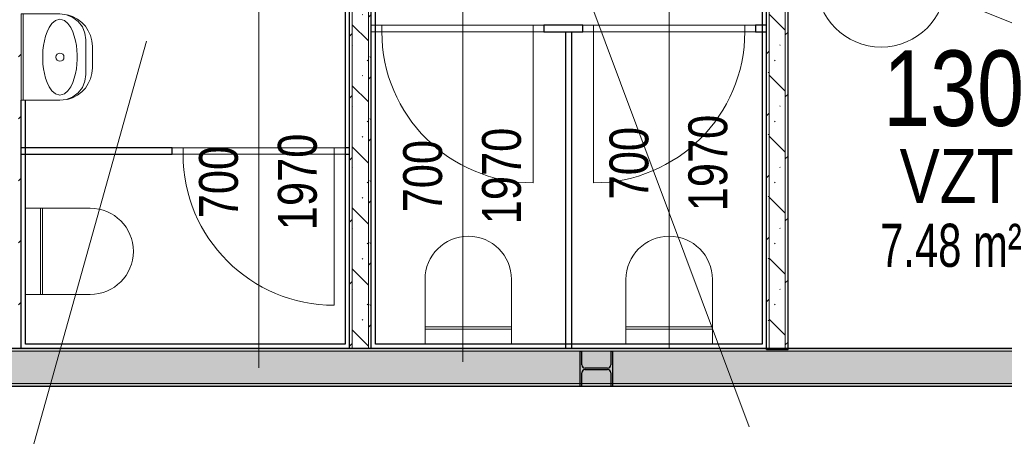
# Model space of a CAD drawing. Header units: millimetres. Extents: x 157133 to 260102, y -21587 to 34582.
# Tile 26 of 65: x 165101 to 169659, y 12755 to 14686. Entities that reach past the tile are written whole.
import ezdxf

# ---------------------------------------------------------------- set-up
doc = ezdxf.new("R2010")
doc.units = ezdxf.units.MM
doc.linetypes.add('IMPORT-HP_01_CAR_C', pattern=[600, 400, -200])
doc.linetypes.add('Čerchovaná 3mm', pattern=[500, 300, -100, 0, -100])
for name, color, linetype, lineweight in [('CA_DVERE', 7, 'Continuous', 13), ('CA_DVERE_NEVHRA1', 3, 'Čerchovaná 3mm', 13), ('CA_IMPORTY18', 8, 'Continuous', 9), ('CA_POHHRA25', 7, 'Continuous', 13), ('CA_POPISDVERE', 3, 'Continuous', 9), ('CA_REZY', 1, 'Continuous', 25), ('CA_SRAFY', 9, 'Continuous', 25), ('CA_TEXT25', 7, 'Continuous', 9), ('CA_ZARIZPRED', 8, 'Continuous', 13)]:
    doc.layers.add(name, color=color, linetype=linetype, lineweight=lineweight)
doc.styles.add('Arial_3', font='arial.ttf', dxfattribs={"width": 0.8, "height": 250})
doc.styles.add('Arial_4', font='arial.ttf', dxfattribs={"width": 0.8, "height": 200})
doc.styles.add('Arial_5', font='arial.ttf', dxfattribs={"width": 0.8, "height": 350})
doc.styles.add('Arial_7', font='arial.ttf', dxfattribs={"width": 0.8, "height": 180})
pattern_1 = [(45, (0, 0), (-143.6841, 143.6841), []), (45, (95.79, 0), (-143.6841, 143.6841), [3.353, -98.247]), (45, (191.58, 0), (-143.6841, 143.6841), [3.353, -98.247])]
pattern_2 = [(135, (0, 0), (-141.42136, -141.42136), []), (135, (94.28, 0), (-141.42136, -141.42136), [3.353, -96.647]), (135, (188.56, 0), (-141.42136, -141.42136), [3.353, -96.647])]

# ---------------------------------------------------------------- blocks, each defined once
blk = doc.blocks.new('WC 01 - WC-847183-PŮDORYS _8_000 _ vestavek V7')
at = {"layer": 'CA_ZARIZPRED'}
for p, q in [((-200, 20), (-200, -200)), ((200, -200), (200, 20)), ((-200, -200), (200, -200)), ((-200, -210), (-200, -200)), ((200, -210), (-200, -210)), ((-200, -210), (-200, -280)), ((200, -200), (200, -210)), ((200, -280), (200, -210))]:
    blk.add_line(p, q, dxfattribs=at)
blk.add_arc((0, 20), 200, 0, 180, dxfattribs=at)
blk = doc.blocks.new('HP_Jednokridle-oboustrana-zaruben1 - 700x1970-1359875-PŮDORYS _8_000 _ vestavek V7')
at = {"layer": 'CA_DVERE'}
for p, q in [((-370, 15), (-370, 715)), ((-420, 15), (-370, 15)), ((-370, 15), (-370, -15)), ((-370, 15), (330, 15)), ((330, 15), (330, -15)), ((330, 15), (380, 15)), ((-420, -15), (-370, -15)), ((-370, -15), (330, -15)), ((330, -15), (380, -15))]:
    blk.add_line(p, q, dxfattribs=at)
blk.add_arc((-370, 15), 700, 0, 90, dxfattribs=at)
at = {"layer": 'CA_DVERE_NEVHRA1'}
for p, q in [((-370, 15), (330, 15)), ((330, -15), (-370, -15))]:
    blk.add_line(p, q, dxfattribs=at)
blk = doc.blocks.new('HP_Jednokridle-oboustrana-zaruben1 - 700x1970-1359876-PŮDORYS _8_000 _ vestavek V7')
at = {"layer": 'CA_DVERE'}
for p, q in [((-420, 15), (-370, 15)), ((-370, -15), (-370, 15)), ((-370, 15), (330, 15)), ((330, -15), (330, 15)), ((330, 15), (380, 15)), ((-420, -15), (-370, -15)), ((-370, -15), (330, -15)), ((-370, -15), (-370, -715)), ((330, -15), (380, -15))]:
    blk.add_line(p, q, dxfattribs=at)
blk.add_arc((-370, -15), 700, 270, 360, dxfattribs=at)
at = {"layer": 'CA_DVERE_NEVHRA1'}
for p, q in [((330, 15), (-370, 15)), ((-370, -15), (330, -15))]:
    blk.add_line(p, q, dxfattribs=at)
blk = doc.blocks.new('Umyvadlo - 40x30 cm-2331935-PŮDORYS _8_000 _ vestavek V7')
at = {"layer": 'CA_ZARIZPRED'}
for p, q in [((-200, -7.6), (-200, 0)), ((-200, 0), (200, 0)), ((-200, -10), (-200, -180)), ((200, -10), (-200, -10)), ((200, 0), (200, -7.6)), ((200, -180), (200, -10)), ((-80, -300), (80, -300)), ((50, -330), (-50, -330))]:
    blk.add_line(p, q, dxfattribs=at)
at = {"layer": 'CA_ZARIZPRED', "flags": 128}
for points in [[(-200, -180), (-200, -162.9), (-200, -145.3), (-200, -127.2), (-200, -122.9)], [(-176, -180), (-170, -159.2), (-155.8, -142.8), (-137.8, -130.2), (-118.1, -120.7), (-97.4, -113.4), (-76.1, -107.9), (-54.6, -104), (-32.9, -101.4), (-10.9, -100.2), (11, -100.2), (32.9, -101.4), (54.6, -103.9), (76.2, -107.9), (97.4, -113.4), (118.1, -120.7), (137.8, -130.2), (155.7, -142.7), (169.9, -159.2), (176, -180)], [(200, -122.9), (200, -127.2), (200, -145.3), (200, -162.9), (200, -180)], [(-200, -180), (-195.9, -211.1), (-183.9, -240), (-164.9, -264.9), (-140, -283.9), (-111.1, -295.9), (-80, -300)], [(176, -180), (169.9, -200.8), (155.7, -217.3), (137.8, -229.8), (118.1, -239.3), (97.4, -246.6), (76.2, -252.1), (54.6, -256.1), (32.9, -258.6), (11, -259.8), (-10.9, -259.8), (-32.9, -258.6), (-54.6, -256), (-76.1, -252.1), (-97.4, -246.6), (-118.1, -239.3), (-137.8, -229.8), (-155.8, -217.2), (-170, -200.8), (-176, -180)], [(80, -300), (111.1, -295.9), (140, -283.9), (164.9, -264.9), (183.9, -240), (195.9, -211.1), (200, -180)]]:
    blk.add_lwpolyline(points, dxfattribs=at)
at = {"layer": 'CA_ZARIZPRED'}
for centre, radius, start, end in [((0, -180), 18.8, 360, 180), ((0, -180), 18.8, 180, 360), ((-50, -180), 150, 193.3117, 270), ((50, -180), 150, 270, 346.6883)]:
    blk.add_arc(centre, radius, start, end, dxfattribs=at)
for points in [[(-200, -10), (-200, -10), (-200, -9.3), (-200, -5.9), (-200, -2.2), (-200, 0)], [(200, 0), (200, -2.2), (200, -5.9), (200, -9.3), (200, -10), (200, -10)]]:
    blk.add_open_spline(points, degree=3, dxfattribs=at)
blk = doc.blocks.new('ocelová kce final - 11542_003_OK-HALA_TaO-2_ET_AciS_2025-05-29_upr_dwg-2597525-PŮDORYS _8_000 _ vestavek V7')
at = {"layer": 'CA_IMPORTY18', "color": 57, "linetype": 'IMPORT-HP_01_CAR_C'}
blk.add_line((171017.5, 14144.3), (168657.5, 15084.5), dxfattribs=at)
at = {"layer": 'CA_REZY'}
for p, q in [((167703, 13148), (167694, 13148)), ((167694, 13148), (167694, 12988)), ((167703, 13086), (167703, 13148)), ((167846, 13148), (167837, 13148)), ((167837, 13148), (167837, 13086)), ((167846, 12988), (167846, 13148)), ((167703, 12988), (167703, 13050)), ((167822, 13071), (167718, 13071)), ((167718, 13065), (167822, 13065)), ((167837, 13050), (167837, 12988)), ((167694, 12988), (167703, 12988)), ((167837, 12988), (167846, 12988))]:
    blk.add_line(p, q, dxfattribs=at)
for centre, start, end in [((167718, 13086), 180, 270), ((167822, 13086), 270, 0), ((167718, 13050), 90, 180), ((167822, 13050), 0, 90)]:
    blk.add_arc(centre, 15, start, end, dxfattribs=at)
blk = doc.blocks.new('ocelová kce final - ocelová kce final-2597615-PŮDORYS _8_000 _ vestavek V7')
blk.add_blockref('ocelová kce final - 11542_003_OK-HALA_TaO-2_ET_AciS_2025-05-29_upr_dwg-2597525-PŮDORYS _8_000 _ vestavek V7', (0, 0))
blk = doc.blocks.new('CZ-Popiska_dveří - Rozměry a označení_ umístění vpravo-1150633-PŮDORYS _8_000 _ vestavek V7')
at = {"layer": 'CA_POPISDVERE'}
for p, q in [((0, 23.5), (0, 16.5)), ((0, 16.5), (0, 0))]:
    blk.add_line(p, q, dxfattribs=at)
blk.add_circle((0, 20), 3.5, dxfattribs=at)

msp = doc.modelspace()

# ---------------------------------------------------------------- hatches: boundary and pattern name
at = {"layer": 'CA_SRAFY', "lineweight": 9}
h = msp.add_hatch(dxfattribs=at)
h.set_pattern_fill('FP_2', color=256, style=0, pattern_type=2)
h.set_pattern_definition(pattern_1)
h.paths.add_polyline_path([(165107.5, 13162.4), (165107.5, 16577.9), (165095, 16577.9), (165095, 13162.4)])
h.paths.add_polyline_path([(165095, 17637.9), (165107.5, 17637.9), (165107.5, 17707.9), (165095, 17707.9)])
h = msp.add_hatch(dxfattribs=at)
h.set_pattern_fill('FP_2', color=256, style=0, pattern_type=2)
h.set_pattern_definition(pattern_1)
h.paths.add_polyline_path([(166640, 13162.4), (166640, 16424.9), (166627.5, 16424.9), (166627.5, 13162.4)])
h = msp.add_hatch(dxfattribs=at)
h.set_pattern_fill('FP_3', color=256, style=0, pattern_type=2)
h.set_pattern_definition(pattern_2)
h.paths.add_polyline_path([(166715, 13162.4), (166715, 16424.9), (166640, 16424.9), (166640, 13162.4), (166678.5, 13162.4)])
h = msp.add_hatch(dxfattribs=at)
h.set_pattern_fill('FP_2', color=256, style=0, pattern_type=2)
h.set_pattern_definition(pattern_1)
h.paths.add_polyline_path([(166715, 13162.4), (166727.5, 13162.4), (166727.5, 16424.9), (166715, 16424.9), (166715, 13224.6)])
h = msp.add_hatch(dxfattribs=at)
h.set_pattern_fill('FP_2', color=256, style=0, pattern_type=2)
h.set_pattern_definition(pattern_1)
h.paths.add_polyline_path([(168557.5, 13157.9), (168570, 13157.9), (168570, 16412.4), (168557.5, 16412.4), (168557.5, 13224.6)])
h = msp.add_hatch(dxfattribs=at)
h.set_pattern_fill('FP_3', color=256, style=0, pattern_type=2)
h.set_pattern_definition(pattern_2)
h.paths.add_polyline_path([(168645, 13157.9), (168645, 16412.4), (168570, 16412.4), (168570, 13157.9), (168588.1, 13157.9)])
h = msp.add_hatch(dxfattribs=at)
h.set_pattern_fill('FP_2', color=256, style=0, pattern_type=2)
h.set_pattern_definition(pattern_1)
h.paths.add_polyline_path([(168645, 13157.9), (168657.5, 13157.9), (168657.5, 16412.4), (168645, 16412.4), (168645, 13224.6)])
h = msp.add_hatch(dxfattribs=at)
h.set_pattern_fill('FP_2', color=256, style=0, pattern_type=2)
h.set_pattern_definition(pattern_1)
h.paths.add_polyline_path([(173701, 13149.9), (173757.5, 13149.9), (173757.5, 13162.4), (173657.5, 13162.4), (173657.5, 13149.9)])
h.paths.add_polyline_path([(172037.8, 13149.9), (172597.5, 13149.9), (172597.5, 13162.4), (163057.5, 13162.4), (163057.5, 13149.9), (171976.2, 13149.9)])
h.paths.add_polyline_path([(161997.5, 13149.9), (161996.7, 13162.4), (161782.5, 13162.4), (161782.5, 13149.9), (161996.7, 13149.9)])
h = msp.add_hatch(dxfattribs=at)
h.set_pattern_fill('FP_3', color=256, style=0, pattern_type=2)
h.set_pattern_definition(pattern_2)
h.paths.add_polyline_path([(173657.5, 12999.9), (173757.5, 12999.9), (173757.5, 13149.9), (173657.5, 13149.9), (173657.5, 13029)])
h.paths.add_polyline_path([(171976.2, 12999.9), (172597.5, 12999.9), (172597.5, 13149.9), (163057.5, 13149.9), (163057.5, 12999.9), (171914.6, 12999.9)])
h.paths.add_polyline_path([(161997.5, 12999.9), (161996.7, 13149.9), (161782.5, 13149.9), (161782.5, 12999.9), (161996.7, 12999.9)])
h = msp.add_hatch(dxfattribs=at)
h.set_pattern_fill('FP_2', color=256, style=0, pattern_type=2)
h.set_pattern_definition(pattern_1)
h.paths.add_polyline_path([(173701, 12987.4), (173757.5, 12987.4), (173757.5, 12999.9), (173657.5, 12999.9), (173657.5, 12987.4)])
h.paths.add_polyline_path([(172222.6, 12987.4), (172597.5, 12987.4), (172597.5, 12999.9), (163057.5, 12999.9), (163057.5, 12987.4), (172161, 12987.4)])
h.paths.add_polyline_path([(161997.5, 12987.4), (161996.7, 12999.9), (161782.5, 12999.9), (161782.5, 12987.4), (161996.7, 12987.4)])

# ---------------------------------------------------------------- linework, layer by layer
at = {"layer": 'CA_POHHRA25'}
for p, q in [((166640, 16424.9), (166640, 13162.4)), ((166715, 16424.9), (166715, 13162.4)), ((168570, 16412.4), (168570, 13157.9)), ((168645, 16412.4), (168645, 13157.9)), ((172597.5, 13149.9), (163057.5, 13149.9)), ((172597.5, 12999.9), (163057.5, 12999.9))]:
    msp.add_line(p, q, dxfattribs=at)
msp.add_circle((169088.9, 14859.3), 300, dxfattribs=at)
at = {"layer": 'CA_REZY'}
for p, q in [((166627.5, 13162.4), (166627.5, 16412.4)), ((166727.5, 13162.4), (166727.5, 16412.4)), ((166747.5, 13182.4), (166747.5, 16412.4)), ((168657.5, 13157.9), (168657.5, 16412.4)), ((166607.5, 16392.4), (166607.5, 13182.4)), ((168537.5, 16234.9), (168537.5, 13182.4)), ((168557.5, 13157.9), (168557.5, 16254.9)), ((167707.5, 14659.9), (167527.5, 14659.9)), ((167527.5, 14659.9), (167527.5, 14629.9)), ((167527.5, 14629.9), (167707.5, 14629.9)), ((167627.5, 14629.9), (167627.5, 13162.4)), ((167657.5, 13162.4), (167657.5, 14629.9)), ((167707.5, 14629.9), (167707.5, 14659.9)), ((168557.5, 14659.9), (168507.5, 14659.9)), ((168507.5, 14659.9), (168507.5, 14629.9)), ((168507.5, 14629.9), (168557.5, 14629.9)), ((165107.5, 13162.4), (165107.5, 14312.4)), ((165127.5, 13182.4), (165127.5, 14312.4)), ((165807.5, 14092.4), (165107.5, 14092.4)), ((165807.5, 14062.4), (165807.5, 14092.4)), ((166627.5, 14092.4), (166607.5, 14092.4)), ((165107.5, 14062.4), (165807.5, 14062.4)), ((166607.5, 14062.4), (166627.5, 14062.4)), ((166607.5, 13182.4), (165127.5, 13182.4)), ((168537.5, 13182.4), (166747.5, 13182.4)), ((172597.5, 13162.4), (163057.5, 13162.4)), ((168557.5, 13157.9), (168657.5, 13157.9)), ((163057.5, 12987.4), (172597.5, 12987.4))]:
    msp.add_line(p, q, dxfattribs=at)
at = {"layer": 'CA_TEXT25'}
for p, q in [((167652, 15011.6), (168478.3, 12798.5)), ((165688.9, 14586.8), (165140.7, 12628.5))]:
    msp.add_line(p, q, dxfattribs=at)

# ---------------------------------------------------------------- block references
at = {"layer": 'CA_DVERE', "rotation": 180}
for p in [(167107.5, 14644.9), (166187.5, 14077.4)]:
    msp.add_blockref('HP_Jednokridle-oboustrana-zaruben1 - 700x1970-1359875-PŮDORYS _8_000 _ vestavek V7', p, dxfattribs=at)
at = {"layer": 'CA_DVERE'}
msp.add_blockref('HP_Jednokridle-oboustrana-zaruben1 - 700x1970-1359876-PŮDORYS _8_000 _ vestavek V7', (168127.5, 14644.9), dxfattribs=at)
at = {"layer": 'CA_IMPORTY18', "color": 57}
msp.add_blockref('ocelová kce final - ocelová kce final-2597615-PŮDORYS _8_000 _ vestavek V7', (0, 0), dxfattribs=at)
at = {"layer": 'CA_POPISDVERE', "xscale": 99.99999999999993, "yscale": 99.99999999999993, "zscale": 99.99999999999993}
for p in [(168107.5, 13160.1), (167152.5, 13099.9), (166207.5, 13072.6)]:
    msp.add_blockref('CZ-Popiska_dveří - Rozměry a označení_ umístění vpravo-1150633-PŮDORYS _8_000 _ vestavek V7', p, dxfattribs=at)
at = {"layer": 'CA_ZARIZPRED'}
for name, p, rotation in [('Umyvadlo - 40x30 cm-2331935-PŮDORYS _8_000 _ vestavek V7', (165107.5, 14512.4), 90.00000000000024), ('WC 01 - WC-847183-PŮDORYS _8_000 _ vestavek V7', (165407.5, 13612.4), 270.0000000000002)]:
    msp.add_blockref(name, p, dxfattribs=dict(at, rotation=rotation))
for p in [(167177.5, 13462.4), (168107.5, 13462.4)]:
    msp.add_blockref('WC 01 - WC-847183-PŮDORYS _8_000 _ vestavek V7', p, dxfattribs=at)

# ---------------------------------------------------------------- texts
at = {"layer": 'CA_POPISDVERE', "char_height": 180, "attachment_point": 1, "rotation": 90, "style": 'Arial_7'}
for s, insert, width in [('1970', (168196.3, 13797.9), 538.734), ('1970', (167241.3, 13737.7), 538.734), ('1970', (166296.3, 13710.4), 538.734), ('700', (167831.2, 13853.1), 404.05), ('700', (166876.2, 13792.9), 404.05), ('700', (165931.2, 13765.6), 404.05)]:
    msp.add_mtext(s, dxfattribs=dict(at, insert=insert, width=width))
at = {"layer": 'CA_TEXT25', "attachment_point": 1}
for s, insert, char_height, width, style in [('130', (169097.6, 14543.6), 350, 808.101, 'Arial_5'), ('VZT', (169173.9, 14086.9), 250, 641.35, 'Arial_3')]:
    msp.add_mtext(s, dxfattribs=dict(at, insert=insert, char_height=char_height, width=width, style=style))

# ---------------------------------------------------------------- next in the draw order: texts
at = {"layer": 'CA_TEXT25', "insert": (169082.3, 13740.5), "char_height": 200, "width": 936.371, "attachment_point": 1, "style": 'Arial_4', "bg_fill": 3, "box_fill_scale": 1.25, "bg_fill_color": 256, "bg_fill_true_color": 13158600, "bg_fill_transparency": 0}
msp.add_mtext('7.48 m²', dxfattribs=at)

doc.saveas('drawing.dxf')
